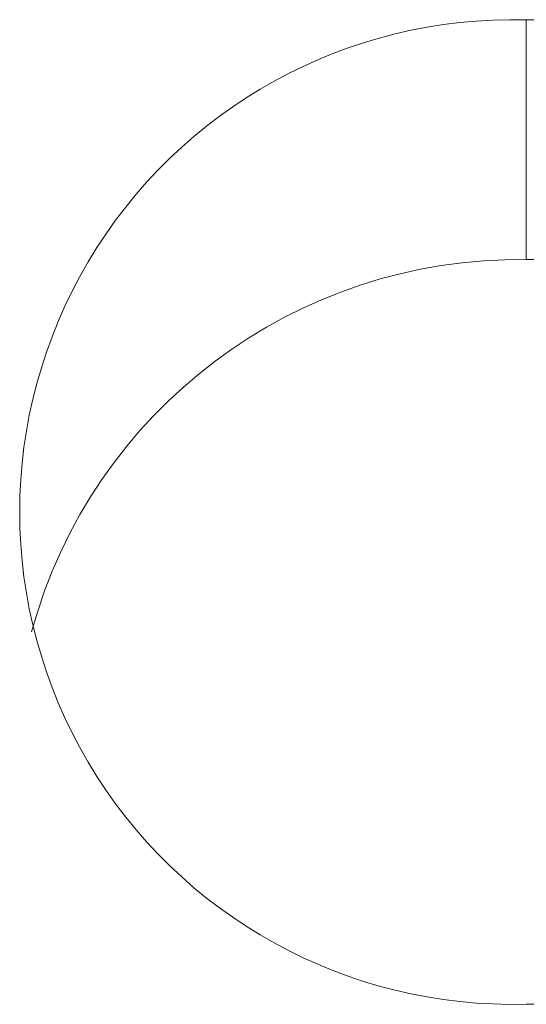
# Model space of a CAD drawing. Header units: millimetres. Extents: x -172 to 1038, y -1779 to -162.
# Tile 25 of 63: x 1005.07 to 1010.54, y -1468.06 to -1457.43. Entities that reach past the tile are written whole.
import ezdxf

# ---------------------------------------------------------------- set-up
doc = ezdxf.new("R2010")
doc.units = ezdxf.units.MM

msp = doc.modelspace()

# ---------------------------------------------------------------- linework, layer by layer
at = {"color": 7, "linetype": 'Continuous', "lineweight": 15}
for p, q in [((1015.65, -1457.428), (1010.537, -1457.428)), ((1010.537, -1460.016), (1010.537, -1457.428)), ((1015.608, -1460.016), (1010.537, -1460.016)), ((1010.537, -1468.053), (1019.537, -1468.053))]:
    msp.add_line(p, q, dxfattribs=at)
for centre, radius, start, end in [((1010.389, -1462.741), 5.315, 88.4017, 271.5983), ((1010.46, -1465.464), 5.449, 89.1949, 164.7885)]:
    msp.add_arc(centre, radius, start, end, dxfattribs=at)

doc.saveas('drawing.dxf')
